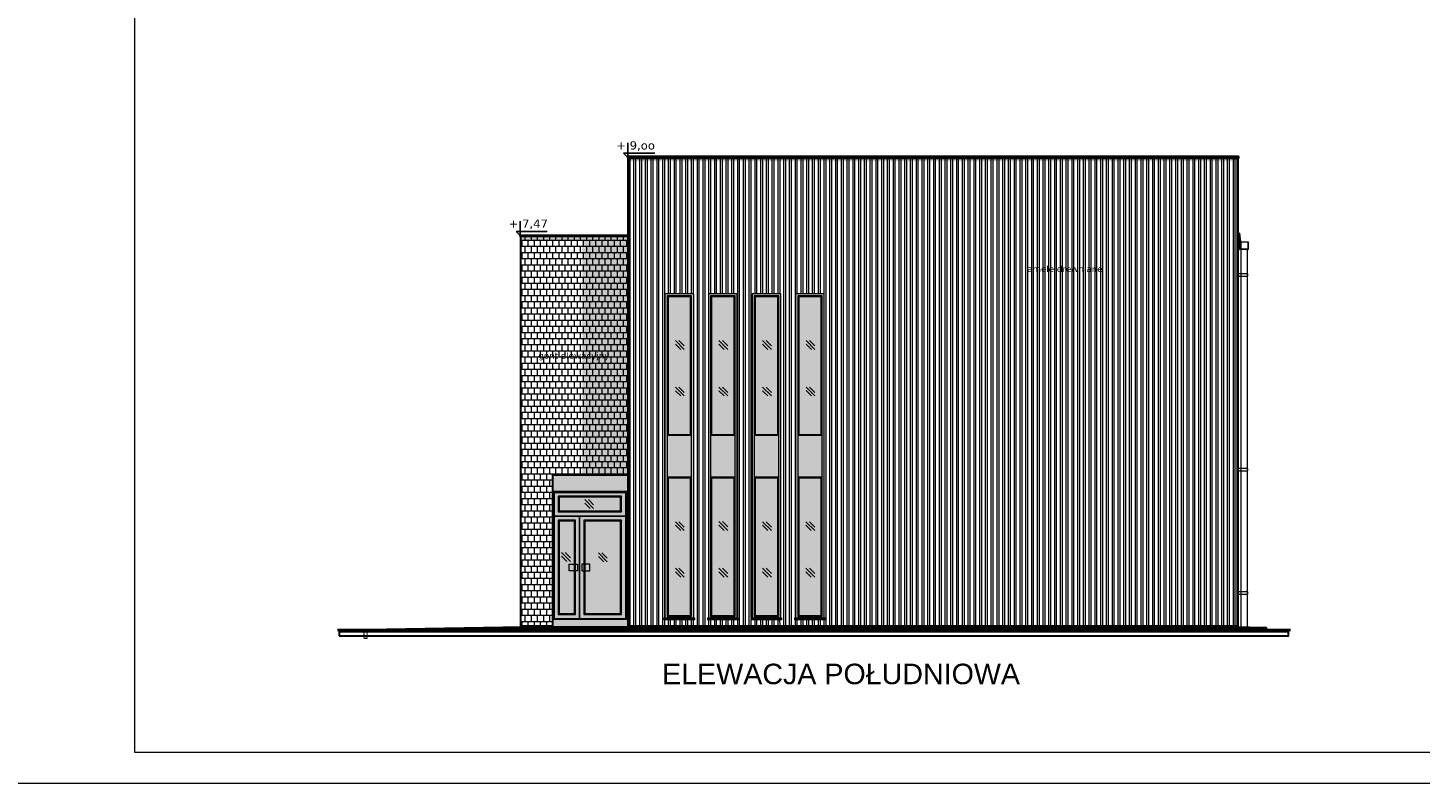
# Model space of a CAD drawing. Extents: x 4615668 to 9294084, y 5331114 to 10688993.
# Tile 14 of 181: x 4650123 to 4652841, y 5331114 to 5332588. Entities that reach past the tile are written whole.
import ezdxf

# ---------------------------------------------------------------- set-up
doc = ezdxf.new("R2010")
doc.units = 0
doc.header["$MEASUREMENT"] = 0
doc.linetypes.add('DASHDOT', pattern=[25.4, 12.7, -6.35, 0, -6.35])
for name, color, linetype in [('_', 7, 'Continuous'), ('OPIS DO WYGASZENIA', 7, 'Continuous'), ('sciany', 1, 'Continuous'), ('STOLARKA', 4, 'Continuous')]:
    doc.layers.add(name, color=color, linetype=linetype)
for name, color, linetype, lineweight in [('A_widok', 8, 'Continuous', 0), ('balustrada', 252, 'Continuous', 5), ('hatch', 253, 'Continuous', 0), ('ocieplenie', 214, 'Continuous', 13), ('więźba_w', 33, 'Continuous', 5)]:
    doc.layers.add(name, color=color, linetype=linetype, lineweight=lineweight)
doc.styles.add('ARIAL_WYM50', font='arial.ttf', dxfattribs={"height": 15})
doc.styles.add('janusz', font='txt', dxfattribs={"height": 10})

# ---------------------------------------------------------------- blocks, each defined once
blk = doc.blocks.new('Z$W@#40D3745B')
at = {"layer": '_', "lineweight": 25, "ltscale": 4}
for p, q in [((8.1, 28.4), (8.1, 0)), ((8.1, 0), (0, 8.1)), ((0, 8.1), (60.8, 8.1))]:
    blk.add_line(p, q, dxfattribs=at)

msp = doc.modelspace()

# ---------------------------------------------------------------- hatches: boundary and pattern name
at = {"layer": 'hatch', "lineweight": 0, "ltscale": 40}
h = msp.add_hatch(color=252, dxfattribs=at)
h.dxf.hatch_style = 1
h.paths.add_polyline_path([(4651084.168, 5332183.969), (4651295.168, 5332183.969), (4651295.168, 5332181.969), (4651084.168, 5332181.969)])
h.paths.add_polyline_path([(4651294.168, 5332334.602), (4652486.165, 5332334.602), (4652486.165, 5332336.603), (4651294.168, 5332336.603)])
at = {"layer": 'hatch', "lineweight": 0, "ltscale": 40, "transparency": 33554559}
h = msp.add_hatch(color=251, dxfattribs=at)
h.dxf.hatch_style = 1
h.paths.add_polyline_path([(4651295.168, 5332327.602), (4652479.172, 5332327.603), (4652485.168, 5332334.603), (4651295.168, 5332334.602)])
h = msp.add_hatch(color=251, dxfattribs=at)
h.dxf.hatch_style = 1
h.paths.add_polyline_path([(4651084.19, 5332181.969), (4651205.686, 5332181.969), (4651205.686, 5332174.969), (4651084.19, 5332174.969)])
h = msp.add_hatch(color=251, dxfattribs=at)
h.dxf.hatch_style = 1
h.paths.add_polyline_path([(4651295.19, 5332183.969), (4651205.678, 5332183.969), (4651205.678, 5331715.602), (4651295.19, 5331715.602)])
h.paths.add_polyline_path([(4651147.168, 5331715.602), (4651295.168, 5331715.602), (4651295.168, 5331617.977), (4651147.168, 5331617.977)])
h.paths.add_polyline_path([(4651176.708, 5331617.977), (4651295.168, 5331617.977), (4651295.168, 5331420.602), (4651176.708, 5331433.606)])
at = {"layer": 'hatch', "lineweight": 0, "ltscale": 40}
h = msp.add_hatch(color=8, dxfattribs=at)
h.dxf.hatch_style = 1
h.paths.add_polyline_path([(4651366.754, 5331436.602), (4651422.752, 5331436.602), (4651422.757, 5332069.248), (4651366.76, 5332069.248)])
h.paths.add_polyline_path([(4651416.752, 5331709.602), (4651372.76, 5331709.602), (4651372.76, 5331441.602), (4651416.752, 5331441.602)], flags=16)
h.paths.add_polyline_path([(4651416.749, 5331794.602), (4651416.755, 5332063.248), (4651372.764, 5332063.248), (4651372.758, 5331794.602)], flags=16)
at = {"layer": 'hatch', "lineweight": 0, "ltscale": 40, "transparency": 33554559}
h = msp.add_hatch(color=251, dxfattribs=at)
h.dxf.hatch_style = 1
h.paths.add_polyline_path([(4651366.92, 5332069.248), (4651366.92, 5332059.248), (4651412.762, 5332059.248), (4651412.762, 5331436.602), (4651422.762, 5331436.602), (4651422.757, 5332069.248)])
at = {"layer": 'hatch', "lineweight": 0, "ltscale": 40}
h = msp.add_hatch(color=8, dxfattribs=at)
h.dxf.hatch_style = 1
h.paths.add_polyline_path([(4651451.754, 5331436.644), (4651507.752, 5331436.644), (4651507.757, 5332069.29), (4651451.76, 5332069.29)])
h.paths.add_polyline_path([(4651501.752, 5331709.644), (4651457.76, 5331709.644), (4651457.76, 5331441.644), (4651501.752, 5331441.644)], flags=16)
h.paths.add_polyline_path([(4651501.749, 5331794.644), (4651501.755, 5332063.289), (4651457.764, 5332063.289), (4651457.758, 5331794.644)], flags=16)
at = {"layer": 'hatch', "lineweight": 0, "ltscale": 40, "transparency": 33554559}
h = msp.add_hatch(color=251, dxfattribs=at)
h.dxf.hatch_style = 1
h.paths.add_polyline_path([(4651451.92, 5332069.29), (4651451.92, 5332059.29), (4651497.762, 5332059.29), (4651497.762, 5331436.644), (4651507.762, 5331436.644), (4651507.757, 5332069.29)])
at = {"layer": 'hatch', "lineweight": 0, "ltscale": 40}
h = msp.add_hatch(color=8, dxfattribs=at)
h.dxf.hatch_style = 1
h.paths.add_polyline_path([(4651536.754, 5331436.602), (4651592.752, 5331436.602), (4651592.757, 5332069.248), (4651536.76, 5332069.248)])
h.paths.add_polyline_path([(4651586.752, 5331709.602), (4651542.76, 5331709.602), (4651542.76, 5331441.602), (4651586.752, 5331441.602)], flags=16)
h.paths.add_polyline_path([(4651586.749, 5331794.602), (4651586.755, 5332063.248), (4651542.764, 5332063.248), (4651542.758, 5331794.602)], flags=16)
at = {"layer": 'hatch', "lineweight": 0, "ltscale": 40, "transparency": 33554559}
h = msp.add_hatch(color=251, dxfattribs=at)
h.dxf.hatch_style = 1
h.paths.add_polyline_path([(4651536.92, 5332069.248), (4651536.92, 5332059.248), (4651582.762, 5332059.248), (4651582.762, 5331436.602), (4651592.762, 5331436.602), (4651592.757, 5332069.248)])
at = {"layer": 'hatch', "lineweight": 0, "ltscale": 40}
h = msp.add_hatch(color=8, dxfattribs=at)
h.dxf.hatch_style = 1
h.paths.add_polyline_path([(4651621.591, 5331436.602), (4651677.588, 5331436.602), (4651677.593, 5332069.248), (4651621.596, 5332069.248)])
h.paths.add_polyline_path([(4651671.588, 5331709.602), (4651627.597, 5331709.602), (4651627.597, 5331441.602), (4651671.588, 5331441.602)], flags=16)
h.paths.add_polyline_path([(4651671.586, 5331794.602), (4651671.591, 5332063.248), (4651627.6, 5332063.248), (4651627.595, 5331794.602)], flags=16)
at = {"layer": 'hatch', "lineweight": 0, "ltscale": 40, "transparency": 33554559}
h = msp.add_hatch(color=251, dxfattribs=at)
h.dxf.hatch_style = 1
h.paths.add_polyline_path([(4651621.757, 5332069.248), (4651621.757, 5332059.248), (4651667.599, 5332059.248), (4651667.599, 5331436.602), (4651677.599, 5331436.602), (4651677.593, 5332069.248)])
at = {"layer": 'hatch', "lineweight": 0, "ltscale": 40}
h = msp.add_hatch(color=252, dxfattribs=at)
h.dxf.hatch_style = 1
h.paths.add_polyline_path([(4651295.168, 5331715.602), (4651147.168, 5331715.602), (4651147.168, 5331683.602), (4651293.168, 5331683.602), (4651293.168, 5331435.602), (4651147.168, 5331435.602), (4651147.168, 5331433.606), (4651295.168, 5331433.606)])
h = msp.add_hatch(color=8, dxfattribs=at)
h.dxf.hatch_style = 1
h.paths.add_polyline_path([(4651147.168, 5331435.602), (4651293.168, 5331435.602), (4651293.168, 5331683.602), (4651147.168, 5331683.602)])
h.paths.add_polyline_path([(4651160.168, 5331645.602), (4651280.168, 5331645.602), (4651280.168, 5331672.602), (4651160.168, 5331672.602)], flags=16)
h.paths.add_polyline_path([(4651210.095, 5331445.602), (4651280.168, 5331445.602), (4651280.168, 5331625.602), (4651210.095, 5331625.602)], flags=16)
h.paths.add_polyline_path([(4651160.168, 5331445.602), (4651190.095, 5331445.602), (4651190.095, 5331625.602), (4651160.168, 5331625.602)], flags=16)
h = msp.add_hatch(color=8, dxfattribs=at)
h.dxf.hatch_style = 1
h.paths.add_polyline_path([(4651204.285, 5331528.845), (4651220.305, 5331528.845), (4651220.305, 5331541.875), (4651204.285, 5331541.875)])
h.paths.add_polyline_path([(4651195.905, 5331528.845), (4651179.885, 5331528.845), (4651179.885, 5331541.875), (4651195.905, 5331541.875)])
h = msp.add_hatch(color=252, dxfattribs=at)
h.dxf.hatch_style = 1
h.paths.add_polyline_path([(4651295.168, 5331433.606), (4651147.168, 5331433.606), (4651147.168, 5331420.602), (4651146.168, 5331420.602), (4651146.168, 5331418.528), (4651296.168, 5331418.528), (4651296.168, 5331420.602), (4651295.168, 5331420.602)])
h.paths.add_polyline_path([(4651146.168, 5331420.602), (4651086.168, 5331420.602), (4651086.168, 5331418.502), (4651087.671, 5331418.528), (4651146.168, 5331418.528)])
h = msp.add_hatch(color=8, dxfattribs=at)
h.dxf.hatch_style = 1
h.paths.add_polyline_path([(4651364.754, 5331433.602), (4651424.752, 5331433.602), (4651424.752, 5331436.602), (4651364.754, 5331436.602)])
h.paths.add_polyline_path([(4651449.752, 5331433.602), (4651509.752, 5331433.644), (4651509.752, 5331436.644), (4651449.752, 5331436.602)])
h.paths.add_polyline_path([(4651534.752, 5331433.602), (4651594.752, 5331433.602), (4651594.752, 5331436.602), (4651534.752, 5331436.602)])
h.paths.add_polyline_path([(4651619.752, 5331433.602), (4651679.588, 5331433.602), (4651679.588, 5331436.602), (4651619.752, 5331436.602)])
h = msp.add_hatch(color=252, dxfattribs=at)
h.dxf.hatch_style = 1
edge = h.paths.add_edge_path()
edge.add_line((4650785.168, 5331413.37), (4652541.334, 5331413.37))
edge.add_line((4652541.334, 5331413.37), (4652541.334, 5331414.602))
edge.add_arc((4652538.334, 5331414.602), 3, 0, 90)
edge.add_line((4652538.334, 5331417.602), (4652484.168, 5331418.476))
edge.add_line((4652484.168, 5331418.476), (4651084.424, 5331418.472))
edge.add_line((4651084.424, 5331418.472), (4650785.168, 5331413.37))
h = msp.add_hatch(color=252, dxfattribs=at)
h.dxf.hatch_style = 1
h.paths.add_polyline_path([(4651296.168, 5331418.528), (4652484.168, 5331418.528), (4652484.168, 5331420.602), (4651296.168, 5331420.602)])
at = {"layer": 'STOLARKA', "lineweight": 0, "ltscale": 40, "true_color": 0xbdffff, "transparency": 33554534}
h = msp.add_hatch(color=131, dxfattribs=at)
h.dxf.hatch_style = 1
h.set_gradient(color1=(132, 132, 132), name='CURVED')
h.paths.add_polyline_path([(4651416.752, 5331709.602), (4651372.76, 5331709.602), (4651372.76, 5331441.602), (4651416.752, 5331441.602)])
h.paths.add_polyline_path([(4651501.746, 5331709.602), (4651457.755, 5331709.602), (4651457.755, 5331441.602), (4651501.746, 5331441.602)])
h.paths.add_polyline_path([(4651586.749, 5331709.602), (4651542.757, 5331709.602), (4651542.757, 5331441.602), (4651586.749, 5331441.602)])
h.paths.add_polyline_path([(4651671.749, 5331709.602), (4651627.757, 5331709.602), (4651627.757, 5331441.602), (4651671.749, 5331441.602)])
h.paths.add_polyline_path([(4651671.749, 5331794.602), (4651671.754, 5332063.248), (4651627.763, 5332063.248), (4651627.757, 5331794.602)])
h.paths.add_polyline_path([(4651586.749, 5331794.602), (4651586.754, 5332063.248), (4651542.763, 5332063.248), (4651542.757, 5331794.602)])
h.paths.add_polyline_path([(4651501.746, 5331794.602), (4651501.752, 5332063.248), (4651457.761, 5332063.248), (4651457.755, 5331794.602)])
h.paths.add_polyline_path([(4651416.749, 5331794.602), (4651416.755, 5332063.248), (4651372.764, 5332063.248), (4651372.758, 5331794.602)])
h = msp.add_hatch(color=131, dxfattribs=at)
h.dxf.hatch_style = 1
h.set_gradient(color1=(132, 132, 132), name='CURVED')
h.paths.add_polyline_path([(4651280.168, 5331445.602), (4651280.168, 5331625.602), (4651210.095, 5331625.602), (4651210.095, 5331541.875), (4651220.305, 5331541.875), (4651220.305, 5331528.845), (4651210.095, 5331528.845), (4651210.095, 5331445.602)])
h.paths.add_polyline_path([(4651190.095, 5331445.602), (4651190.095, 5331528.845), (4651179.885, 5331528.845), (4651179.885, 5331541.875), (4651190.095, 5331541.875), (4651190.095, 5331625.602), (4651160.168, 5331625.602), (4651160.168, 5331445.602)])
h.paths.add_polyline_path([(4651280.168, 5331645.602), (4651280.168, 5331672.602), (4651160.168, 5331672.602), (4651160.168, 5331645.602)])
at = {"layer": 'więźba_w', "lineweight": 0, "ltscale": 40}
h = msp.add_hatch(dxfattribs=at)
h.set_pattern_fill('ANSI32', color=256, scale=30, angle=45)
h.set_pattern_definition([(90, (8420.004, 178.085), (-11.25, 3e-15), []), (90, (8423.754, 181.835), (-11.25, 3e-15), [])])
h.paths.add_polyline_path([(4651619.752, 5331433.602), (4651619.752, 5331436.602), (4651679.588, 5331436.602), (4651679.588, 5331433.602)])
h.paths.add_polyline_path([(4651621.752, 5331436.602), (4651677.588, 5331436.602), (4651677.593, 5332069.248), (4651621.757, 5332069.248)])
h.paths.add_polyline_path([(4651594.752, 5331436.602), (4651594.752, 5331433.602), (4651534.752, 5331433.602), (4651534.752, 5331436.602)])
h.paths.add_polyline_path([(4651536.751, 5331436.602), (4651592.751, 5331436.602), (4651592.757, 5332069.248), (4651536.757, 5332069.248)])
h.paths.add_polyline_path([(4651509.752, 5331436.644), (4651509.752, 5331433.644), (4651449.752, 5331433.602), (4651449.752, 5331436.602)])
h.paths.add_polyline_path([(4651451.752, 5331436.604), (4651507.752, 5331436.642), (4651507.757, 5332069.29), (4651451.757, 5332069.248)])
h.paths.add_polyline_path([(4651479.752, 5331433.623), (4651451.752, 5331433.604), (4651451.752, 5331433.602)])
h.paths.add_polyline_path([(4651364.754, 5331433.602), (4651364.754, 5331436.602), (4651424.752, 5331436.602), (4651424.752, 5331433.602)])
h.paths.add_polyline_path([(4651295.168, 5332334.602), (4652485.168, 5332334.602), (4652485.168, 5331420.602), (4651295.168, 5331420.602)])
h.paths.add_polyline_path([(4651366.755, 5331436.602), (4651422.752, 5331436.602), (4651422.757, 5332069.248), (4651366.76, 5332069.248)])
at = {"layer": 'więźba_w', "lineweight": 0, "ltscale": 40, "transparency": 33554687}
h = msp.add_hatch(dxfattribs=at)
h.set_pattern_fill('AR-B88', color=256, scale=1.5)
h.set_pattern_definition([(0, (8420.004, 178.085), (0, 12), []), (90, (8420.004, 178.085), (-6, 12), [12, -12])])
h.paths.add_polyline_path([(4651295.168, 5332181.969), (4651085.168, 5332181.969), (4651085.168, 5331420.602), (4651147.168, 5331420.602), (4651147.168, 5331715.602), (4651295.168, 5331715.602)])

# ---------------------------------------------------------------- linework, layer by layer
at = {"lineweight": 0, "ltscale": 40}
for p, q in [((4651387.067, 5331978.267), (4651404.391, 5331960.943)), ((4651393.997, 5331978.267), (4651404.391, 5331967.873)), ((4651472.064, 5331978.267), (4651489.388, 5331960.943)), ((4651478.994, 5331978.267), (4651489.388, 5331967.873)), ((4651557.066, 5331978.264), (4651574.39, 5331960.94)), ((4651563.996, 5331978.264), (4651574.39, 5331967.869)), ((4651642.066, 5331978.268), (4651659.39, 5331960.943)), ((4651648.996, 5331978.268), (4651659.39, 5331967.873)), ((4651387.067, 5331971.338), (4651397.461, 5331960.943)), ((4651472.064, 5331971.338), (4651482.458, 5331960.943)), ((4651557.066, 5331971.334), (4651567.461, 5331960.94)), ((4651642.066, 5331971.338), (4651652.461, 5331960.943)), ((4651387.067, 5331887.231), (4651404.391, 5331869.907)), ((4651387.067, 5331880.301), (4651397.461, 5331869.907)), ((4651393.997, 5331887.231), (4651404.391, 5331876.836)), ((4651472.064, 5331887.231), (4651489.388, 5331869.907)), ((4651472.064, 5331880.301), (4651482.458, 5331869.907)), ((4651478.994, 5331887.231), (4651489.388, 5331876.836)), ((4651557.066, 5331887.228), (4651574.39, 5331869.903)), ((4651557.066, 5331880.298), (4651567.461, 5331869.903)), ((4651563.996, 5331887.228), (4651574.39, 5331876.833)), ((4651642.066, 5331887.231), (4651659.39, 5331869.907)), ((4651642.066, 5331880.302), (4651652.461, 5331869.907)), ((4651648.996, 5331887.231), (4651659.39, 5331876.837)), ((4651210.212, 5331667.871), (4651227.536, 5331650.547)), ((4651210.212, 5331660.941), (4651220.607, 5331650.547)), ((4651217.142, 5331667.871), (4651227.536, 5331657.476)), ((4651387.064, 5331624.622), (4651404.388, 5331607.298)), ((4651393.993, 5331624.622), (4651404.388, 5331614.227)), ((4651472.059, 5331624.663), (4651489.383, 5331607.339)), ((4651478.988, 5331624.663), (4651489.383, 5331614.269)), ((4651557.064, 5331624.622), (4651574.388, 5331607.298)), ((4651563.993, 5331624.622), (4651574.388, 5331614.227)), ((4651641.9, 5331624.622), (4651659.224, 5331607.298)), ((4651648.83, 5331624.622), (4651659.224, 5331614.227)), ((4651387.064, 5331617.692), (4651397.458, 5331607.298)), ((4651472.059, 5331617.734), (4651482.453, 5331607.339)), ((4651557.064, 5331617.692), (4651567.458, 5331607.298)), ((4651641.9, 5331617.692), (4651652.295, 5331607.298)), ((4651165.071, 5331564.23), (4651182.395, 5331546.906)), ((4651165.071, 5331557.3), (4651175.465, 5331546.906)), ((4651172.001, 5331564.23), (4651182.395, 5331553.835)), ((4651236.675, 5331563.745), (4651253.999, 5331546.421)), ((4651236.675, 5331556.815), (4651247.07, 5331546.421)), ((4651243.605, 5331563.745), (4651253.999, 5331553.35)), ((4651387.064, 5331533.585), (4651404.388, 5331516.261)), ((4651387.064, 5331526.656), (4651397.458, 5331516.261)), ((4651393.993, 5331533.585), (4651404.388, 5331523.191)), ((4651472.059, 5331533.627), (4651489.383, 5331516.303)), ((4651472.059, 5331526.697), (4651482.453, 5331516.303)), ((4651478.988, 5331533.627), (4651489.383, 5331523.233)), ((4651557.064, 5331533.585), (4651574.388, 5331516.261)), ((4651557.064, 5331526.656), (4651567.458, 5331516.261)), ((4651563.993, 5331533.585), (4651574.388, 5331523.191)), ((4651641.9, 5331533.585), (4651659.224, 5331516.261)), ((4651641.9, 5331526.656), (4651652.295, 5331516.261)), ((4651648.83, 5331533.585), (4651659.224, 5331523.191)), ((4651295.168, 5331433.606), (4651147.168, 5331433.606))]:
    msp.add_line(p, q, dxfattribs=at)
at = {"lineweight": 40, "ltscale": 40}
for p, q in [((4650727.786, 5331413.37), (4652587.95, 5331413.37)), ((4650785.168, 5331413.37), (4651087.671, 5331418.528)), ((4651087.671, 5331418.528), (4652481.168, 5331418.528)), ((4652481.168, 5331418.528), (4652535.334, 5331417.602)), ((4652535.334, 5331417.602), (4652538.334, 5331417.602)), ((4652541.334, 5331414.602), (4652541.334, 5331413.37))]:
    msp.add_line(p, q, dxfattribs=at)
for points in [[(4651294.168, 5332334.602), (4652486.165, 5332334.603), (4652486.165, 5332336.603), (4651294.168, 5332336.602)], [(4652485.168, 5332334.602), (4651295.168, 5332334.602), (4651295.168, 5331420.602), (4652485.168, 5331420.602)]]:
    msp.add_lwpolyline(points, close=True, dxfattribs=at)
at = {"lineweight": 0, "ltscale": 40, "const_width": 0.1}
for points in [[(4652485.168, 5332334.602), (4652485.168, 5331420.602), (4651295.168, 5331420.602), (4651295.168, 5332334.602)], [(4651295.168, 5331715.602), (4651147.168, 5331715.602), (4651147.168, 5331420.602), (4651085.168, 5331420.602), (4651085.168, 5332181.969)]]:
    msp.add_lwpolyline(points, dxfattribs=at)
at = {"lineweight": 30, "ltscale": 40}
for points in [[(4651295.19, 5332181.969), (4651084.168, 5332181.969), (4651084.168, 5332183.969), (4651295.19, 5332183.969)], [(4651147.168, 5331420.602), (4651085.168, 5331420.602), (4651085.168, 5332181.969), (4651295.19, 5332181.969), (4651295.19, 5331715.602), (4651147.168, 5331715.602), (4651147.168, 5331420.602)], [(4651086.168, 5331420.602), (4651086.168, 5331418.528)], [(4651146.168, 5331420.602), (4651146.168, 5331418.528)], [(4651296.168, 5331420.602), (4651296.168, 5331418.528)], [(4652484.168, 5331420.602), (4652484.168, 5331418.476)]]:
    msp.add_lwpolyline(points, dxfattribs=at)
at = {"lineweight": 0, "ltscale": 40}
for points in [[(4651366.754, 5331436.602), (4651422.752, 5331436.602), (4651422.757, 5332069.248), (4651366.76, 5332069.248)], [(4651370.76, 5331439.602), (4651418.752, 5331439.602), (4651418.757, 5332065.248), (4651370.766, 5332065.248)], [(4651451.749, 5331436.602), (4651507.749, 5331436.644), (4651507.757, 5332069.29), (4651451.757, 5332069.248)], [(4651455.757, 5331439.602), (4651503.752, 5331439.644), (4651503.757, 5332065.29), (4651455.763, 5332065.248)], [(4651536.752, 5331436.602), (4651592.752, 5331436.602), (4651592.757, 5332069.248), (4651536.757, 5332069.248)], [(4651540.757, 5331439.602), (4651588.752, 5331439.602), (4651588.757, 5332065.248), (4651540.763, 5332065.248)], [(4651621.752, 5331436.602), (4651677.588, 5331436.602), (4651677.593, 5332069.248), (4651621.757, 5332069.248)], [(4651625.757, 5331439.602), (4651673.588, 5331439.602), (4651673.593, 5332065.248), (4651625.763, 5332065.248)], [(4651370.76, 5331711.602), (4651418.752, 5331711.602), (4651418.752, 5331792.602), (4651370.76, 5331792.602)], [(4651455.755, 5331711.602), (4651503.746, 5331711.602), (4651503.746, 5331792.602), (4651455.755, 5331792.602)], [(4651540.757, 5331711.602), (4651588.749, 5331711.602), (4651588.749, 5331792.602), (4651540.757, 5331792.602)], [(4651540.757, 5331711.602), (4651588.749, 5331711.602), (4651588.749, 5331792.602), (4651540.757, 5331792.602)], [(4651625.757, 5331711.602), (4651673.588, 5331711.602), (4651673.588, 5331792.602), (4651625.757, 5331792.602)], [(4651370.76, 5331439.602), (4651418.752, 5331439.602), (4651418.752, 5331711.602), (4651370.76, 5331711.602)], [(4651455.757, 5331439.602), (4651503.752, 5331439.644), (4651503.752, 5331711.644), (4651455.757, 5331711.602)], [(4651540.757, 5331439.602), (4651588.752, 5331439.602), (4651588.752, 5331711.602), (4651540.757, 5331711.602)], [(4651625.757, 5331439.602), (4651673.588, 5331439.602), (4651673.588, 5331711.602), (4651625.757, 5331711.602)], [(4651364.754, 5331433.602), (4651424.752, 5331433.602), (4651424.752, 5331436.602), (4651364.754, 5331436.602)], [(4651449.752, 5331433.602), (4651509.752, 5331433.644), (4651509.752, 5331436.644), (4651449.752, 5331436.602)], [(4651534.752, 5331433.602), (4651594.752, 5331433.602), (4651594.752, 5331436.602), (4651534.752, 5331436.602)], [(4651619.752, 5331433.602), (4651679.588, 5331433.602), (4651679.588, 5331436.602), (4651619.752, 5331436.602)]]:
    msp.add_lwpolyline(points, close=True, dxfattribs=at)
at = {"color": 253, "lineweight": 0, "ltscale": 40}
for points in [[(4651416.749, 5331794.602), (4651416.755, 5332063.248), (4651372.764, 5332063.248), (4651372.758, 5331794.602)], [(4651501.746, 5331794.602), (4651501.752, 5332063.248), (4651457.761, 5332063.248), (4651457.755, 5331794.602)], [(4651586.749, 5331794.602), (4651586.754, 5332063.248), (4651542.763, 5332063.248), (4651542.757, 5331794.602)], [(4651586.749, 5331794.602), (4651586.754, 5332063.248), (4651542.763, 5332063.248), (4651542.757, 5331794.602)], [(4651671.749, 5331794.602), (4651671.754, 5332063.248), (4651627.763, 5332063.248), (4651627.757, 5331794.602)], [(4651372.76, 5331441.602), (4651416.752, 5331441.602), (4651416.752, 5331709.602), (4651372.76, 5331709.602)], [(4651457.757, 5331441.602), (4651501.752, 5331441.644), (4651501.752, 5331709.644), (4651457.757, 5331709.602)], [(4651542.757, 5331441.602), (4651586.752, 5331441.602), (4651586.752, 5331709.602), (4651542.757, 5331709.602)], [(4651627.757, 5331441.602), (4651671.588, 5331441.602), (4651671.588, 5331709.602), (4651627.757, 5331709.602)]]:
    msp.add_lwpolyline(points, close=True, dxfattribs=at)
for points in [[(4651416.752, 5331709.602), (4651372.76, 5331709.602), (4651372.76, 5331441.602), (4651416.752, 5331441.602), (4651416.752, 5331709.602)], [(4651501.746, 5331709.602), (4651457.755, 5331709.602), (4651457.755, 5331441.602), (4651501.746, 5331441.602), (4651501.746, 5331709.602)], [(4651586.749, 5331709.602), (4651542.757, 5331709.602), (4651542.757, 5331441.602), (4651586.749, 5331441.602), (4651586.749, 5331709.602)], [(4651586.749, 5331709.602), (4651542.757, 5331709.602), (4651542.757, 5331441.602), (4651586.749, 5331441.602), (4651586.749, 5331709.602)], [(4651671.749, 5331709.602), (4651627.757, 5331709.602), (4651627.757, 5331441.602), (4651671.749, 5331441.602), (4651671.749, 5331709.602)]]:
    msp.add_lwpolyline(points, dxfattribs=at)
at = {"lineweight": 30, "ltscale": 40}
msp.add_lwpolyline([(4650730.788, 5331401.602), (4652584.102, 5331401.602), (4652584.102, 5331409.602), (4650730.788, 5331409.602)], close=True, dxfattribs=at)
at = {"lineweight": 40, "ltscale": 40}
msp.add_arc((4652538.334, 5331414.602), 3, 0, 90, dxfattribs=at)
at = {"layer": 'A_widok', "color": 7, "lineweight": 0, "ltscale": 40}
for points in [[(4651147.168, 5331435.602), (4651293.168, 5331435.602), (4651293.168, 5331683.602), (4651147.168, 5331683.602)], [(4651150.168, 5331435.602), (4651290.168, 5331435.602), (4651290.168, 5331680.602), (4651150.168, 5331680.602)], [(4651150.168, 5331635.602), (4651290.168, 5331635.602), (4651290.168, 5331680.602), (4651150.168, 5331680.602)], [(4651158.168, 5331643.602), (4651282.168, 5331643.602), (4651282.168, 5331674.602), (4651158.168, 5331674.602)], [(4651160.168, 5331645.602), (4651280.168, 5331645.602), (4651280.168, 5331672.602), (4651160.168, 5331672.602)], [(4651150.168, 5331435.602), (4651200.095, 5331435.602), (4651200.095, 5331635.602), (4651150.168, 5331635.602)], [(4651158.168, 5331443.602), (4651192.095, 5331443.602), (4651192.095, 5331627.602), (4651158.168, 5331627.602)], [(4651160.168, 5331445.602), (4651190.095, 5331445.602), (4651190.095, 5331625.602), (4651160.168, 5331625.602)], [(4651200.095, 5331435.602), (4651290.168, 5331435.602), (4651290.168, 5331635.602), (4651200.095, 5331635.602)], [(4651208.095, 5331443.602), (4651282.168, 5331443.602), (4651282.168, 5331627.602), (4651208.095, 5331627.602)], [(4651210.095, 5331445.602), (4651280.168, 5331445.602), (4651280.168, 5331625.602), (4651210.095, 5331625.602)], [(4651195.905, 5331528.845), (4651179.885, 5331528.845), (4651179.885, 5331541.875), (4651195.905, 5331541.875)], [(4651204.285, 5331528.845), (4651220.305, 5331528.845), (4651220.305, 5331541.875), (4651204.285, 5331541.875)]]:
    msp.add_lwpolyline(points, close=True, dxfattribs=at)
at = {"layer": 'balustrada', "lineweight": 0, "ltscale": 40}
for points in [[(4652488.167, 5332187.821), (4652485.169, 5332187.925), (4652485.167, 5332155.602), (4652488.167, 5332155.602)], [(4652505.167, 5332155.602), (4652490.167, 5332155.602), (4652490.167, 5332170.602), (4652505.167, 5332170.602)], [(4652504.167, 5332156.602), (4652491.167, 5332156.602), (4652491.167, 5332170.602), (4652504.167, 5332170.602)], [(4652485.167, 5332104.018), (4652504.667, 5332104.018), (4652504.667, 5332108.614), (4652485.167, 5332108.614)], [(4652485.167, 5331723.64), (4652504.667, 5331723.64), (4652504.667, 5331728.236), (4652485.167, 5331728.236)], [(4652485.167, 5331483.361), (4652504.667, 5331483.361), (4652504.667, 5331487.957), (4652485.167, 5331487.957)]]:
    msp.add_lwpolyline(points, close=True, dxfattribs=at)
for points in [[(4652488.167, 5332187.821), (4652490.167, 5332170.602)], [(4652491.667, 5331419.102), (4652491.667, 5331419.102), (4652491.667, 5332155.602)], [(4652503.667, 5331418.143), (4652503.667, 5332155.602)]]:
    msp.add_lwpolyline(points, dxfattribs=at)
at = {"layer": 'hatch', "color": 252}
for points in [[(4650011.719, 5331114.353), (4654211.719, 5331114.353), (4654211.719, 5334062.353), (4650011.719, 5334062.353)], [(4650011.719, 5331114.353), (4654211.719, 5331114.353), (4654211.719, 5334062.353), (4650011.719, 5334062.353)], [(4650331.719, 5334002.353), (4654151.719, 5334002.353), (4654151.719, 5331174.353), (4650331.719, 5331174.353)]]:
    msp.add_lwpolyline(points, close=True, dxfattribs=at)
at = {"layer": 'ocieplenie', "linetype": 'DASHDOT', "lineweight": 0, "ltscale": 0.1}
for p, q in [((4650779.168, 5331410.37), (4650779.168, 5331397.37)), ((4650785.168, 5331413.37), (4650782.168, 5331413.37)), ((4650785.168, 5331397.37), (4650785.168, 5331413.37)), ((4650779.168, 5331397.37), (4650785.168, 5331397.37))]:
    msp.add_line(p, q, dxfattribs=at)
msp.add_arc((4650782.168, 5331410.37), 3, 90, 180, dxfattribs=at)
at = {"layer": 'STOLARKA', "color": 5, "lineweight": 0}
msp.add_line((4651085.168, 5331683.602), (4651085.168, 5331477.943), dxfattribs=at)

# ---------------------------------------------------------------- block references
at = {"layer": 'OPIS DO WYGASZENIA', "linetype": 'Continuous'}
for p in [(4651286.048, 5332335.602), (4651076.048, 5332182.969)]:
    msp.add_blockref('Z$W@#40D3745B', p, dxfattribs=at)

# ---------------------------------------------------------------- texts
at = {"layer": 'OPIS DO WYGASZENIA', "lineweight": 25, "ltscale": 4, "char_height": 16, "width": 225.87846, "attachment_point": 1, "rotation": 359.978522, "style": 'janusz'}
for s, insert in [('{\\W1.2;\\fTahoma|b0|i0|c238|p34;+ 9,oo }', (4651271.604, 5332366.903)), ('{\\W1.2;\\fTahoma|b0|i0|c238|p34;+ 7,47 }', (4651061.604, 5332214.27)), ('{\\W1.2;\\fTahoma|b0|i0|c238|p34;\\H0.75x;lamele drewniane\\H1.333333x; }', (4652069.03, 5332123.873)), ('{\\W1.2;\\fTahoma|b0|i0|c238|p34;\\H0.75x;gont elewacyjny\\H1.333333x; }', (4651119.475, 5331954.92))]:
    msp.add_mtext(s, dxfattribs=dict(at, insert=insert))
at = {"layer": 'sciany', "color": 251, "ltscale": 40, "insert": (4651361.17, 5331347.476), "char_height": 40, "width": 816.72602, "attachment_point": 1, "style": 'ARIAL_WYM50'}
msp.add_mtext('\\A1;{\\C0;ELEWACJA POŁUDNIOWA}', dxfattribs=at)

doc.saveas('drawing.dxf')
